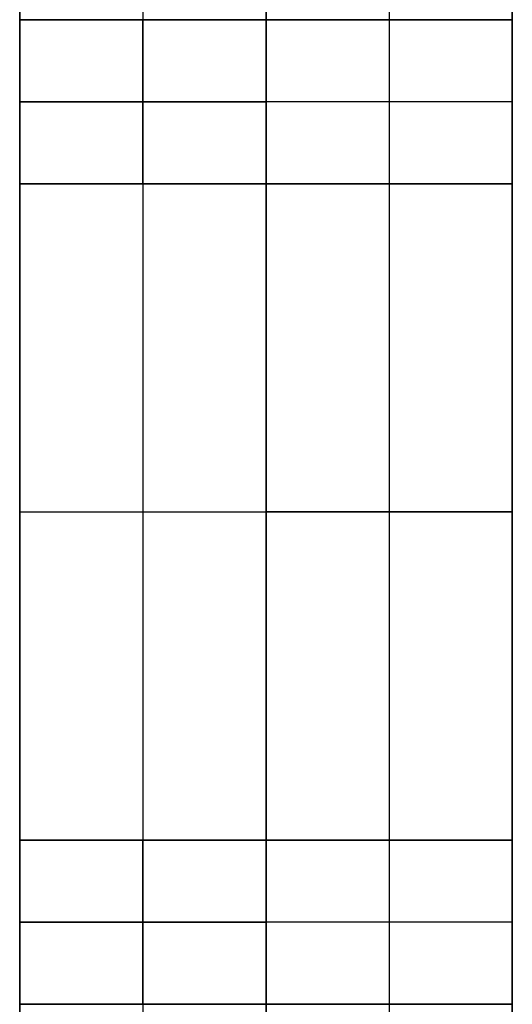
# Model space of a CAD drawing. Header units: millimetres. Extents: x -430 to 720, y 17 to 537.
# Tile 2 of 256: x -185 to -155, y 97 to 157. Entities that reach past the tile are written whole.
import ezdxf

# ---------------------------------------------------------------- set-up
doc = ezdxf.new("R2010")
doc.units = ezdxf.units.MM
doc.layers.add('Layer 01', color=18, linetype='Continuous', true_color=0x000000)

# ---------------------------------------------------------------- blocks, each defined once
blk = doc.blocks.new('Farmhouse Rectangular Coffee table vertical Leg v1')
at = {"layer": 'Layer 01', "color": 253, "true_color": 0xa0a0a0}
for p, q in [((0, 165), (15, 165)), ((0, -165), (0, 165)), ((7.5, 165, -60), (7.5, 165, 60)), ((15, 45), (15, 165)), ((0, 135, -25), (15, 135, -25)), ((7.5, 125, -30), (7.5, 135, -30)), ((7.5, 135, -20), (7.5, 125, -20)), ((7.5, 135, -30), (7.5, 135, -20)), ((0, 130, -30), (15, 130, -30)), ((0, 130, -20), (15, 130, -20)), ((0, 125, -25), (15, 125, -25)), ((7.5, 125, -20), (7.5, 125, -30)), ((15, 105, -60), (15, 105, 60)), ((0, 85, 25), (15, 85, 25)), ((7.5, 85, 30), (7.5, 75, 30)), ((7.5, 85, 20), (7.5, 85, 30)), ((7.5, 75, 20), (7.5, 85, 20)), ((0, 80, 30), (15, 80, 30)), ((0, 80, 20), (15, 80, 20)), ((0, 75, 25), (15, 75, 25)), ((7.5, 75, 30), (7.5, 75, 20)), ((30, 45), (15, 45)), ((15, 45, 60), (15, -165, 60)), ((15, -165, -60), (15, 45, -60)), ((22.5, 45, -60), (22.5, 45, 60)), ((30, -165), (30, 45)), ((0, 0, 60), (30, 0, 60)), ((0, 0, -60), (30, 0, -60)), ((0, 0, 60), (0, 0, -60)), ((30, -60, 60), (30, -60, -60)), ((0, -165), (30, -165)), ((15, -165, 60), (15, -165, -60))]:
    blk.add_line(p, q, dxfattribs=at)
for points in [[(15, 165, 60), (7.5, 165, 60), (0, 165, 60)], [(0, 165, 60), (0, 0, 60), (0, -165, 60)], [(0, -165, -60), (0, 0, -60), (0, 165, -60)], [(0, 165, -60), (7.5, 165, -60), (15, 165, -60)], [(0, 165, -60), (0, 165), (0, 165, 60)], [(15, 165, -60), (15, 105, -60), (15, 45, -60)], [(15, 165, 60), (15, 165), (15, 165, -60)], [(15, 45, 60), (15, 105, 60), (15, 165, 60)], [(0, 135, -30), (7.5, 135, -30), (15, 135, -30)], [(0, 125, -30), (0, 130, -30), (0, 135, -30)], [(0, 135, -20), (0, 130, -20), (0, 125, -20)], [(15, 135, -20), (7.5, 135, -20), (0, 135, -20)], [(0, 135, -30), (0, 135, -25), (0, 135, -20)], [(15, 135, -30), (15, 130, -30), (15, 125, -30)], [(15, 125, -20), (15, 130, -20), (15, 135, -20)], [(15, 135, -20), (15, 135, -25), (15, 135, -30)], [(15, 125, -30), (7.5, 125, -30), (0, 125, -30)], [(0, 125, -20), (0, 125, -25), (0, 125, -30)], [(15, 125, -20), (7.5, 125, -20), (0, 125, -20)], [(15, 125, -30), (15, 125, -25), (15, 125, -20)], [(0, 85, 30), (0, 80, 30), (0, 75, 30)], [(15, 85, 30), (7.5, 85, 30), (0, 85, 30)], [(0, 85, 20), (0, 85, 25), (0, 85, 30)], [(15, 85, 20), (7.5, 85, 20), (0, 85, 20)], [(0, 75, 20), (0, 80, 20), (0, 85, 20)], [(15, 75, 30), (15, 80, 30), (15, 85, 30)], [(15, 85, 30), (15, 85, 25), (15, 85, 20)], [(15, 85, 20), (15, 80, 20), (15, 75, 20)], [(0, 75, 30), (7.5, 75, 30), (15, 75, 30)], [(15, 75, 20), (7.5, 75, 20), (0, 75, 20)], [(0, 75, 30), (0, 75, 25), (0, 75, 20)], [(15, 75, 20), (15, 75, 25), (15, 75, 30)], [(15, 45, -60), (22.5, 45, -60), (30, 45, -60)], [(15, 45, 60), (15, 45), (15, 45, -60)], [(30, 45, 60), (22.5, 45, 60), (15, 45, 60)], [(30, 45, -60), (30, 45), (30, 45, 60)], [(30, 45, 60), (30, -60, 60), (30, -165, 60)], [(30, -165, -60), (30, -60, -60), (30, 45, -60)], [(0, -165, 60), (15, -165, 60), (30, -165, 60)], [(30, -165, -60), (15, -165, -60), (0, -165, -60)], [(0, -165, 60), (0, -165), (0, -165, -60)], [(30, -165, 60), (30, -165), (30, -165, -60)]]:
    blk.add_open_spline(points, degree=2, dxfattribs=at)
blk = doc.blocks.new('Square dowel v1')
at = {"layer": 'Layer 01', "color": 253, "true_color": 0xa0a0a0}
for p, q in [((-5, 0), (-5, 30)), ((-5, 30), (5, 30)), ((0, 0, 5), (0, 30, 5)), ((0, 0, -5), (0, 30, -5)), ((0, 30, -5), (0, 30, 5)), ((5, 0), (5, 30)), ((-5, 15, 5), (5, 15, 5)), ((-5, 15, -5), (-5, 15, 5)), ((5, 15, -5), (-5, 15, -5)), ((5, 15, 5), (5, 15, -5)), ((-5, 0), (5, 0)), ((0, 0, 5), (0, 0, -5))]:
    blk.add_line(p, q, dxfattribs=at)
for points in [[(5, 30, 5), (0, 30, 5), (-5, 30, 5)], [(-5, 30, 5), (-5, 15, 5), (-5, 0, 5)], [(-5, 30, 5), (-5, 30), (-5, 30, -5)], [(-5, 30, -5), (-5, 15, -5), (-5, 0, -5)], [(-5, 30, -5), (0, 30, -5), (5, 30, -5)], [(5, 0, -5), (5, 15, -5), (5, 30, -5)], [(5, 30, -5), (5, 30), (5, 30, 5)], [(5, 30, 5), (5, 15, 5), (5, 0, 5)], [(-5, 0, 5), (0, 0, 5), (5, 0, 5)], [(-5, 0, -5), (-5, 0), (-5, 0, 5)], [(5, 0, -5), (0, 0, -5), (-5, 0, -5)], [(5, 0, 5), (5, 0), (5, 0, -5)]]:
    blk.add_open_spline(points, degree=2, dxfattribs=at)
blk = doc.blocks.new('Farmhouse rectangular coffee table assembly v1')
at = {"layer": 'Layer 01'}
blk.add_blockref('Farmhouse Rectangular Coffee table vertical Leg v1', (-185.173, 177.156, 150), dxfattribs=at)
at = {"layer": 'Layer 01', "extrusion": (-1.3312e-14, 1, -1.24206e-14), "rotation": 270}
for p in [(155.173, 125, 307.156), (155.173, 175, 257.156)]:
    blk.add_blockref('Square dowel v1', p, dxfattribs=at)

msp = doc.modelspace()

# ---------------------------------------------------------------- block references
at = {"layer": 'Layer 01', "extrusion": (0, -1, 0)}
msp.add_blockref('Farmhouse rectangular coffee table assembly v1', (0, -288.28, -277.359), dxfattribs=at)

doc.saveas('drawing.dxf')
